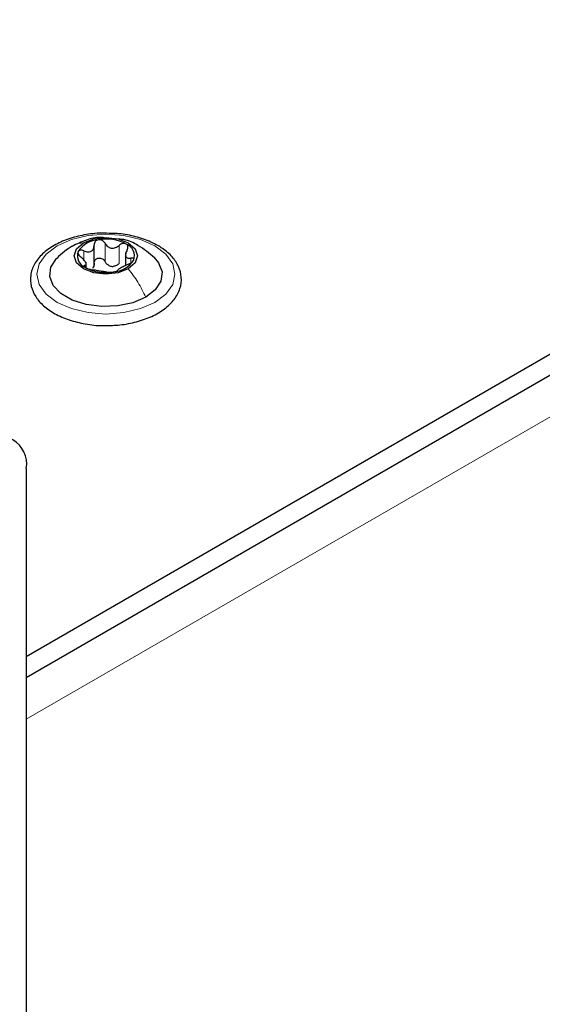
# Paper-space layout 'Blatt4' of a CAD drawing. Header units: millimetres. Extents: x 5 to 418, y 2 to 292.
# Tile 95 of 102: x 328.83 to 335.64, y 210.53 to 223.35. Entities that reach past the tile are written whole.
import ezdxf

# ---------------------------------------------------------------- set-up
doc = ezdxf.new("R2010")
doc.units = ezdxf.units.MM

psp = doc.layouts.new('Blatt4')

# ---------------------------------------------------------------- linework, layer by layer
at = {"color": 7, "linetype": 'Continuous', "lineweight": 25}
for p, q in [((328.918, 215.06), (343.284, 223.354)), ((328.918, 214.788), (343.284, 223.082)), ((329.803, 220.156), (329.803, 220.42)), ((330.212, 220.316), (330.212, 220.153)), ((329.699, 220.128), (329.699, 220.196)), ((328.918, 217.511), (328.918, 200.775))]:
    psp.add_line(p, q, dxfattribs=at)
at = {"color": 7, "linetype": 'Continuous', "lineweight": 18}
for p, q in [((328.918, 214.244), (342.577, 222.129)), ((329.944, 220.205), (329.944, 220.443)), ((330.128, 220.177), (330.128, 220.415)), ((329.668, 220.227), (329.668, 220.344)), ((329.679, 220.133), (329.679, 220.156)), ((330.281, 220.187), (330.281, 220.249))]:
    psp.add_line(p, q, dxfattribs=at)
at = {"color": 7, "linetype": 'Continuous', "lineweight": 18, "flags": 128}
psp.add_lwpolyline([(330.592, 219.673), (330.405, 219.591), (330.188, 219.539), (329.955, 219.521), (329.722, 219.539), (329.505, 219.591), (329.319, 219.673), (329.176, 219.781), (329.086, 219.906), (329.055, 220.041), (329.086, 220.175), (329.176, 220.3), (329.319, 220.408), (329.505, 220.49), (329.722, 220.542), (329.955, 220.56), (330.188, 220.542), (330.405, 220.49), (330.592, 220.408), (330.735, 220.3), (330.825, 220.175), (330.855, 220.041), (330.825, 219.906), (330.735, 219.781), (330.592, 219.673)], dxfattribs=at)
at = {"color": 7, "linetype": 'Continuous', "lineweight": 25, "flags": 128}
for points in [[(330.247, 220.11), (330.113, 220.059), (329.955, 220.041), (329.797, 220.059), (329.664, 220.11), (329.574, 220.188), (329.543, 220.279), (329.574, 220.37), (329.664, 220.447)], [(329.664, 220.447), (329.797, 220.499), (329.955, 220.517), (330.113, 220.499), (330.247, 220.447), (330.336, 220.37), (330.368, 220.279), (330.336, 220.188), (330.247, 220.11)], [(330.474, 219.741), (330.307, 219.669), (330.111, 219.627), (329.903, 219.618), (329.699, 219.644), (329.516, 219.702), (329.368, 219.787), (329.268, 219.893), (329.224, 220.01), (329.239, 220.131), (329.312, 220.243), (329.316, 220.248)], [(330.585, 220.257), (330.642, 220.188), (330.687, 220.071), (330.672, 219.951), (330.599, 219.838), (330.474, 219.741)]]:
    psp.add_lwpolyline(points, dxfattribs=at)
at = {"color": 7, "linetype": 'Continuous', "lineweight": 25}
for centre, radius, start, end in [((329.879, 220.146), 0.342, 93.4335, 146.5611), ((329.956, 219.921), 0.576, 62.6428, 99.7711), ((330.162, 220.278), 0.165, 340.539, 69.2579), ((329.748, 220.28), 0.165, 160.539, 249.2579), ((330.058, 220.352), 0.211, 254.2708, 268.1431), ((330.032, 220.411), 0.342, 273.4335, 326.5611), ((329.955, 220.637), 0.576, 242.6428, 279.7711), ((328.559, 217.569), 0.364, 350.786, 129.2033)]:
    psp.add_arc(centre, radius, start, end, dxfattribs=at)
for points, knots in [([(330.03, 220.57), (329.986, 220.572), (329.866, 220.579), (329.671, 220.555), (329.459, 220.501), (329.273, 220.417), (329.123, 220.308), (329.017, 220.176), (328.966, 220.029), (328.974, 219.881), (329.033, 219.745), (329.139, 219.624), (329.287, 219.52), (329.472, 219.439), (329.684, 219.389), (329.845, 219.367), (329.93, 219.371), (329.94, 219.371)], [0, 0, 0, 0, 0.043178, 0.116961, 0.19094, 0.26533, 0.340301, 0.415461, 0.48884, 0.558844, 0.627333, 0.696902, 0.76915, 0.842962, 0.916921, 0.990714, 1, 1, 1, 1]), ([(330.633, 220.412), (330.603, 220.428), (330.515, 220.475), (330.346, 220.531), (330.169, 220.568), (330.062, 220.569), (330.03, 220.57)], [0, 0, 0, 0, 0.180167, 0.52014, 0.85956, 1, 1, 1, 1]), ([(329.517, 220.404), (329.482, 220.383), (329.41, 220.338), (329.347, 220.278), (329.314, 220.246)], [0, 0, 0, 0, 0.473586, 1, 1, 1, 1]), ([(329.933, 220.514), (329.916, 220.516), (329.838, 220.525), (329.692, 220.487), (329.576, 220.432), (329.515, 220.403)], [0, 0, 0, 0, 0.114409, 0.534763, 1, 1, 1, 1]), ([(329.668, 220.344), (329.685, 220.337), (329.71, 220.328), (329.743, 220.33), (329.765, 220.338), (329.782, 220.353), (329.799, 220.38), (329.801, 220.405), (329.803, 220.421)], [0, 0, 0, 0, 0.249168, 0.374303, 0.498903, 0.623987, 0.749746, 1, 1, 1, 1]), ([(329.858, 220.488), (329.85, 220.486), (329.833, 220.481), (329.815, 220.465), (329.804, 220.445), (329.803, 220.429), (329.803, 220.421)], [0, 0, 0, 0, 0.250033, 0.4996315, 0.7492277, 1, 1, 1, 1]), ([(329.944, 220.443), (329.939, 220.45), (329.931, 220.464), (329.91, 220.48), (329.884, 220.489), (329.867, 220.488), (329.858, 220.488)], [0, 0, 0, 0, 0.2498147, 0.4999078, 0.7501201, 1, 1, 1, 1]), ([(329.94, 219.371), (330.006, 219.372), (330.149, 219.375), (330.359, 219.416), (330.558, 219.486), (330.725, 219.585), (330.852, 219.708), (330.929, 219.849), (330.947, 219.998), (330.91, 220.141), (330.824, 220.269), (330.724, 220.357), (330.653, 220.4), (330.633, 220.412)], [0, 0, 0, 0, 0.086679, 0.18602, 0.285774, 0.386232, 0.487425, 0.587594, 0.683756, 0.776289, 0.868666, 0.964239, 1, 1, 1, 1]), ([(329.944, 220.443), (329.953, 220.428), (329.968, 220.406), (329.998, 220.387), (330.025, 220.379), (330.053, 220.378), (330.089, 220.387), (330.113, 220.404), (330.128, 220.415)], [0, 0, 0, 0, 0.249199, 0.374336, 0.49893, 0.624007, 0.749759, 1, 1, 1, 1]), ([(330.59, 220.252), (330.521, 220.31), (330.401, 220.41), (330.234, 220.489), (330.146, 220.494), (330.124, 220.496)], [0, 0, 0, 0, 0.507466, 0.877443, 1, 1, 1, 1]), ([(330.22, 220.432), (330.214, 220.435), (330.2, 220.44), (330.174, 220.439), (330.149, 220.43), (330.135, 220.42), (330.128, 220.415)], [0, 0, 0, 0, 0.249991, 0.499611, 0.749127, 1, 1, 1, 1]), ([(330.231, 220.355), (330.235, 220.362), (330.242, 220.377), (330.243, 220.399), (330.237, 220.419), (330.226, 220.427), (330.22, 220.432)], [0, 0, 0, 0, 0.249852, 0.499902, 0.750115, 1, 1, 1, 1]), ([(329.593, 220.335), (329.592, 220.329), (329.589, 220.319), (329.596, 220.299), (329.61, 220.279), (329.623, 220.268), (329.63, 220.262)], [0, 0, 0, 0, 0.249857, 0.499466, 0.749011, 1, 1, 1, 1]), ([(329.668, 220.344), (329.66, 220.346), (329.644, 220.352), (329.621, 220.353), (329.602, 220.348), (329.596, 220.339), (329.593, 220.335)], [0, 0, 0, 0, 0.249807, 0.500055, 0.750309, 1, 1, 1, 1]), ([(330.231, 220.355), (330.224, 220.34), (330.213, 220.316), (330.211, 220.287), (330.215, 220.269), (330.225, 220.256), (330.245, 220.246), (330.266, 220.247), (330.281, 220.249)], [0, 0, 0, 0, 0.249201, 0.374338, 0.498932, 0.624008, 0.74976, 1, 1, 1, 1]), ([(329.679, 220.156), (329.687, 220.158), (329.698, 220.161), (329.699, 220.174), (329.695, 220.188), (329.685, 220.206), (329.665, 220.231), (329.644, 220.25), (329.63, 220.262)], [0, 0, 0, 0, 0.249201, 0.374338, 0.498932, 0.624008, 0.74976, 1, 1, 1, 1]), ([(329.679, 220.156), (329.676, 220.155), (329.669, 220.153), (329.667, 220.146), (329.673, 220.136), (329.684, 220.129), (329.69, 220.126)], [0, 0, 0, 0, 0.249852, 0.499902, 0.750115, 1, 1, 1, 1]), ([(329.803, 220.183), (329.802, 220.17), (329.801, 220.145), (329.788, 220.125), (329.781, 220.115)], [0, 0, 0, 0, 0.50155, 1, 1, 1, 1]), ([(329.803, 220.183), (329.803, 220.191), (329.804, 220.206), (329.815, 220.227), (329.833, 220.243), (329.858, 220.251), (329.884, 220.251), (329.909, 220.242), (329.93, 220.226), (329.939, 220.212), (329.944, 220.205)], [0, 0, 0, 0, 0.125193, 0.249438, 0.374279, 0.499024, 0.623869, 0.749369, 0.87443, 1, 1, 1, 1]), ([(330.001, 220.149), (329.989, 220.156), (329.964, 220.17), (329.951, 220.193), (329.944, 220.205)], [0, 0, 0, 0, 0.498457, 1, 1, 1, 1]), ([(330.128, 220.177), (330.116, 220.168), (330.093, 220.15), (330.065, 220.144), (330.051, 220.141)], [0, 0, 0, 0, 0.501552, 1, 1, 1, 1]), ([(330.243, 220.167), (330.226, 220.16), (330.2, 220.149), (330.168, 220.131), (330.146, 220.119), (330.128, 220.108), (330.111, 220.097), (330.109, 220.092), (330.108, 220.089)], [0, 0, 0, 0, 0.249168, 0.374303, 0.498903, 0.623987, 0.749746, 1, 1, 1, 1]), ([(330.243, 220.167), (330.251, 220.171), (330.266, 220.178), (330.289, 220.192), (330.308, 220.207), (330.314, 220.218), (330.317, 220.223)], [0, 0, 0, 0, 0.249807, 0.500055, 0.750309, 1, 1, 1, 1]), ([(330.317, 220.223), (330.319, 220.227), (330.322, 220.237), (330.314, 220.246), (330.3, 220.251), (330.287, 220.249), (330.281, 220.249)], [0, 0, 0, 0, 0.249857, 0.499466, 0.749011, 1, 1, 1, 1]), ([(329.69, 220.126), (329.697, 220.122), (329.711, 220.115), (329.736, 220.106), (329.761, 220.1), (329.775, 220.097), (329.782, 220.096)], [0, 0, 0, 0, 0.249991, 0.499611, 0.749127, 1, 1, 1, 1]), ([(329.967, 220.068), (329.957, 220.069), (329.943, 220.071), (329.912, 220.075), (329.886, 220.078), (329.858, 220.083), (329.821, 220.09), (329.798, 220.094), (329.782, 220.096)], [0, 0, 0, 0, 0.2491995, 0.3743362, 0.4989302, 0.6240074, 0.7497593, 1, 1, 1, 1]), ([(329.967, 220.068), (329.971, 220.067), (329.98, 220.066), (330.001, 220.065), (330.026, 220.066), (330.044, 220.068), (330.052, 220.07)], [0, 0, 0, 0, 0.249815, 0.499908, 0.75012, 1, 1, 1, 1]), ([(330.052, 220.07), (330.061, 220.071), (330.077, 220.074), (330.095, 220.08), (330.106, 220.085), (330.107, 220.088), (330.108, 220.089)], [0, 0, 0, 0, 0.250033, 0.499632, 0.749228, 1, 1, 1, 1])]:
    psp.add_open_spline(points, degree=3, knots=knots, dxfattribs=at)
at = {"color": 7, "linetype": 'Continuous', "lineweight": 18}
psp.add_open_spline([(329.519, 220.401), (329.525, 220.406), (329.565, 220.437), (329.618, 220.443), (329.664, 220.447)], degree=3, knots=[0, 0, 0, 0, 0.162643, 1, 1, 1, 1], dxfattribs=at)
psp.add_open_spline([(330.474, 219.741), (330.442, 219.807), (330.378, 219.938), (330.291, 220.053), (330.247, 220.11)], degree=3, dxfattribs=at)

doc.saveas('drawing.dxf')
